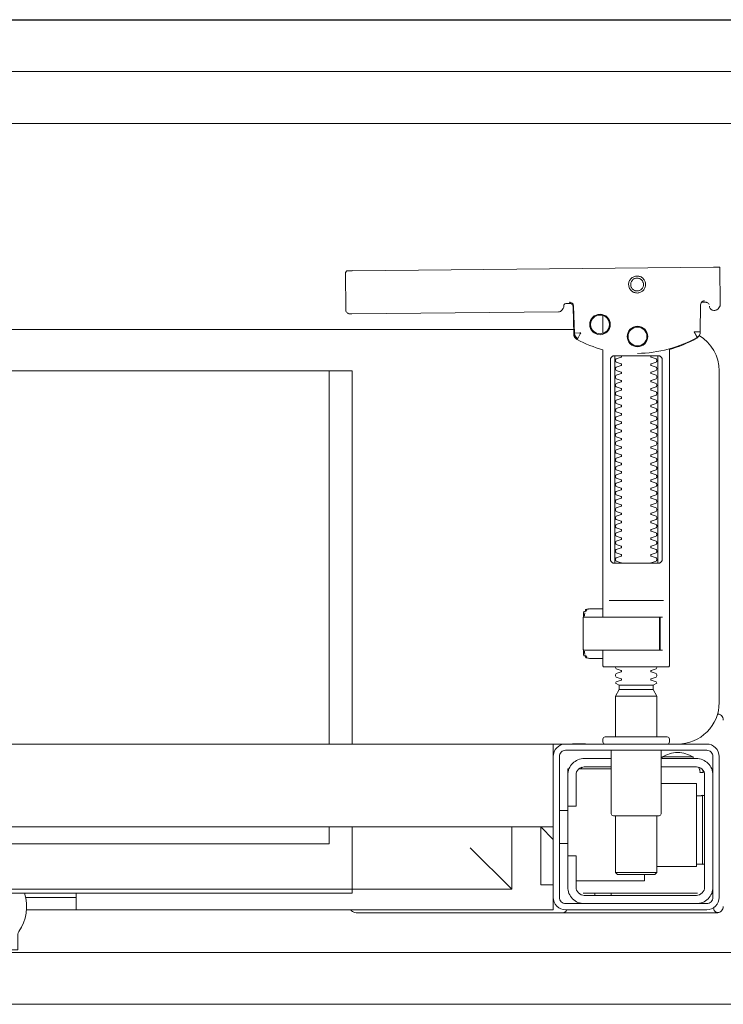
# Model space of a CAD drawing. Header units: millimetres. Extents: x -13532 to 2392, y -5241 to 5322.
# Tile 42 of 256: x -7592 to -7575, y -3833 to -3809. Entities that reach past the tile are written whole.
import ezdxf
from ezdxf.enums import TextEntityAlignment as Align

# ---------------------------------------------------------------- set-up
doc = ezdxf.new("R2010")
doc.units = ezdxf.units.MM
doc.layers.add('cz-gr', color=122, linetype='Continuous', lineweight=30)
doc.layers.add('GK - ŚRODEK - AGP1', color=32, linetype='Continuous', lineweight=5)
for name, color, linetype, lineweight, true_color in [('Meble - AGP1', 7, 'Continuous', 15, 0x999999), ('OPISY - AGP1', 7, 'Continuous', 5, 0x000000), ('WYMIARY - AGP1', 7, 'Continuous', 5, 0x716d5a), ('Wyposazenie Wew - Urzadzenia Sanitarne', 7, 'Continuous', 9, 0xa0a0a0)]:
    doc.layers.add(name, color=color, linetype=linetype, lineweight=lineweight, true_color=true_color)
doc.styles.add('ROMANS15', font='simplex.shx', dxfattribs={"width": 0.9, "height": 15})

# ---------------------------------------------------------------- blocks, each defined once
blk = doc.blocks.new('Niska ust KOLO bez barier')
at = {"layer": 'Meble - AGP1'}
for points in [[(-20.013, 19.03), (-20.025, 18.13)], [(-19.864, 19.03), (-11.173, 18.946)], [(-19.757, 18.132), (-19.749, 18.146), (-19.738, 18.158), (-19.726, 18.168), (-19.713, 18.176), (-19.698, 18.182), (-19.683, 18.186), (-19.667, 18.187), (-19.577, 18.186)], [(-16.386, 18.166), (-16.409, 18.162), (-16.425, 18.155), (-16.44, 18.146), (-16.452, 18.134), (-16.463, 18.12), (-16.471, 18.104), (-16.476, 18.087), (-16.478, 18.07), (-16.496, 17.413), (-16.497, 17.402), (-16.498, 17.392), (-16.5, 17.382), (-16.503, 17.372), (-16.507, 17.362), (-16.511, 17.353), (-16.516, 17.344), (-16.521, 17.335), (-16.527, 17.326), (-16.534, 17.318), (-16.542, 17.31), (-16.55, 17.303), (-16.558, 17.297), (-16.567, 17.291), (-16.576, 17.286), (-16.651, 17.247), (-16.726, 17.211), (-16.803, 17.177), (-16.881, 17.144), (-16.96, 17.114), (-17.039, 17.087), (-17.119, 17.061), (-17.2, 17.038), (-17.2, 10.591)], [(-16.51, 17.43), (-16.492, 18.089), (-16.49, 18.106), (-16.485, 18.123), (-16.478, 18.138), (-16.467, 18.152), (-16.455, 18.164), (-16.441, 18.174), (-16.425, 18.181), (-16.409, 18.185), (-16.391, 18.187)], [(-17.2, 17.865), (-17.2, 17.433)], [(-16.493, 17.528), (16.477, 17.528)], [(-18.523, 11.991), (-18.523, 16.791)], [(-17.483, 16.791), (-17.483, 11.991)], [(11.847, 7.528), (11.847, 16.528), (-11.153, 16.528), (-11.153, 7.528)], [(-10.602, 16.528), (-10.602, 7.528)], [(-18.662, 10.991), (-17.345, 10.991)], [(-16.811, 10.762), (-16.776, 10.722), (-16.776, 10.756), (-16.779, 10.766), (-16.786, 10.774), (-16.797, 10.777), (-16.81, 10.778), (-16.822, 10.779), (-16.841, 10.781), (-16.887, 10.791), (-17.2, 10.791)], [(-16.848, 10.783), (-16.856, 10.79), (-16.876, 10.791)], [(-16.732, 10.588), (-16.732, 10.703), (-16.736, 10.716), (-16.746, 10.724), (-16.767, 10.729)], [(-16.751, 10.613), (-16.754, 10.638), (-16.766, 10.692)], [(-17.371, 10.591), (-18.481, 10.591), (-18.637, 10.591)], [(-18.558, 9.791), (-18.637, 9.791)], [(-16.767, 9.654), (-16.755, 9.655), (-16.746, 9.659), (-16.737, 9.665), (-16.732, 9.68), (-16.732, 9.795)], [(-16.766, 9.691), (-16.754, 9.744), (-16.751, 9.77)], [(-17.2, 9.591), (-16.887, 9.591), (-16.841, 9.602), (-16.831, 9.603), (-16.819, 9.604), (-16.806, 9.604), (-16.794, 9.606), (-16.783, 9.611), (-16.776, 9.627), (-16.776, 9.661), (-16.811, 9.62)], [(-16.876, 9.591), (-16.866, 9.591), (-16.848, 9.599)], [(-17.59, 8.948), (-18.41, 8.948)], [(-18.41, 8.841), (-17.59, 8.841)], [(-18.5, 8.686), (-17.5, 8.686)], [(-19.962, 8.256), (-19.976, 8.254), (-19.987, 8.252), (-20.001, 8.248)], [(16, 7.228), (16, 7.528), (-16, 7.528), (-16, 7.228)], [(-16, 5.928), (-16, 7.128)], [(-19.499, 6.972), (-19.506, 6.963), (-19.512, 6.954), (-19.517, 6.945), (-19.521, 6.935), (-19.525, 6.924), (-19.528, 6.914), (-19.531, 6.904), (-19.533, 6.893), (-19.535, 6.882), (-19.537, 6.871), (-19.538, 6.861), (-19.539, 6.85), (-19.537, 6.84), (-19.547, 6.838), (-19.557, 6.838), (-19.567, 6.838), (-19.578, 6.838), (-19.589, 6.838), (-19.612, 6.838), (-19.616, 6.848), (-19.615, 6.858), (-19.613, 6.871), (-19.609, 6.883), (-19.605, 6.896), (-19.594, 6.916)], [(-17.4, 6.928), (-16.618, 6.928)], [(-16.7, 6.971), (-16.693, 6.963), (-16.687, 6.953), (-16.681, 6.941), (-16.675, 6.928)], [(-16.35, 6.028), (-16.35, 6.778)], [(-18.6, 6.578), (-19.45, 6.578), (-19.45, 4.578), (-18.5, 4.578)], [(-19.591, 6.288), (-19.602, 6.288), (-19.615, 6.288), (-19.632, 6.289), (-19.65, 6.289)], [(-17.5, 5.798), (-17.5, 4.431), (-17.55, 4.381), (-18.45, 4.381), (-18.5, 4.431), (-18.5, 5.798)], [(-16.15, 5.928), (-16.35, 5.928)], [(-16, 5.228), (-15.7, 5.528), (-16, 5.528), (16, 5.528), (15.7, 5.528), (16, 5.228)], [(-16, 4.128), (-15.7, 4.128), (-15.7, 5.528)], [(-14, 5.028), (-15, 4.028), (-15, 5.528)], [(-11.153, 5.528), (-11.153, 4.028), (-15, 4.028)], [(-10.602, 5.528), (-10.602, 5.119), (11.847, 5.119)], [(-16.15, 5.128), (-16.35, 5.128)], [(-19.65, 4.626), (-19.632, 4.627), (-19.615, 4.627), (-19.602, 4.627), (-19.591, 4.627)], [(-18.5, 4.431), (-17.5, 4.431)], [(-16.55, 4.228), (-18.2, 4.228), (-18.2, 4.381)], [(-16.721, 3.928), (-19.466, 3.928), (-19.478, 3.928)], [(-17.4, 3.878), (-17.4, 3.928)], [(-17, 3.878), (-17, 3.928)], [(-16, 3.828), (-16, 3.528), (-3.305, 3.528)], [(-4.5, 3.928), (-4.5, 3.528)], [(-3.283, 3.828), (-4.5, 3.828)]]:
    blk.add_lwpolyline(points, dxfattribs=at)
for points in [[(-18.024, 18.407), (-18.044, 18.409), (-18.064, 18.412), (-18.083, 18.417), (-18.102, 18.424), (-18.12, 18.432), (-18.138, 18.443), (-18.154, 18.455), (-18.168, 18.469), (-18.182, 18.484), (-18.193, 18.5), (-18.204, 18.517), (-18.212, 18.536), (-18.219, 18.555), (-18.223, 18.574), (-18.226, 18.594), (-18.227, 18.614), (-18.226, 18.634), (-18.223, 18.654), (-18.217, 18.673), (-18.211, 18.692), (-18.202, 18.71), (-18.191, 18.727), (-18.179, 18.744), (-18.165, 18.758), (-18.15, 18.772), (-18.134, 18.783), (-18.117, 18.794), (-18.099, 18.802), (-18.08, 18.809), (-18.06, 18.813), (-18.04, 18.816), (-18.02, 18.817), (-18, 18.816), (-17.98, 18.813), (-17.961, 18.807), (-17.942, 18.801), (-17.924, 18.792), (-17.907, 18.781), (-17.891, 18.769), (-17.876, 18.756), (-17.863, 18.74), (-17.851, 18.724), (-17.841, 18.707), (-17.832, 18.689), (-17.826, 18.67), (-17.821, 18.65), (-17.818, 18.63), (-17.817, 18.61), (-17.819, 18.59), (-17.822, 18.57), (-17.827, 18.551), (-17.834, 18.532), (-17.842, 18.514), (-17.853, 18.497), (-17.865, 18.481), (-17.879, 18.466), (-17.894, 18.453), (-17.91, 18.441), (-17.927, 18.431), (-17.946, 18.422), (-17.965, 18.416), (-17.984, 18.411), (-18.004, 18.408)], [(-18.023, 18.456), (-18.038, 18.457), (-18.053, 18.46), (-18.068, 18.464), (-18.082, 18.469), (-18.096, 18.475), (-18.109, 18.483), (-18.121, 18.493), (-18.132, 18.503), (-18.143, 18.514), (-18.151, 18.527), (-18.159, 18.54), (-18.166, 18.553), (-18.171, 18.568), (-18.174, 18.583), (-18.176, 18.598), (-18.177, 18.613), (-18.176, 18.628), (-18.174, 18.643), (-18.17, 18.658), (-18.164, 18.672), (-18.158, 18.686), (-18.15, 18.699), (-18.141, 18.711), (-18.13, 18.722), (-18.119, 18.732), (-18.107, 18.741), (-18.093, 18.749), (-18.08, 18.755), (-18.065, 18.76), (-18.051, 18.764), (-18.036, 18.766), (-18.02, 18.766), (-18.005, 18.766), (-17.99, 18.763), (-17.975, 18.759), (-17.961, 18.754), (-17.947, 18.747), (-17.935, 18.74), (-17.922, 18.73), (-17.911, 18.72), (-17.901, 18.709), (-17.892, 18.696), (-17.884, 18.683), (-17.878, 18.669), (-17.873, 18.655), (-17.87, 18.64), (-17.867, 18.625), (-17.867, 18.61), (-17.868, 18.595), (-17.87, 18.58), (-17.874, 18.565), (-17.879, 18.551), (-17.886, 18.537), (-17.894, 18.524), (-17.903, 18.512), (-17.913, 18.501), (-17.925, 18.491), (-17.937, 18.482), (-17.95, 18.474), (-17.964, 18.468), (-17.978, 18.463), (-17.993, 18.459), (-18.008, 18.457)], [(-16.587, 17.313), (-16.582, 17.316), (-16.577, 17.319), (-16.573, 17.323), (-16.568, 17.326), (-16.563, 17.331), (-16.558, 17.335), (-16.553, 17.34), (-16.548, 17.346), (-16.544, 17.351), (-16.54, 17.357), (-16.536, 17.362), (-16.532, 17.368), (-16.529, 17.375), (-16.526, 17.381), (-16.523, 17.387), (-16.521, 17.394), (-16.519, 17.4), (-16.517, 17.407), (-16.515, 17.414), (-16.514, 17.42), (-16.514, 17.426), (-16.513, 17.431), (-16.513, 17.437), (-16.518, 17.439), (-16.643, 17.443), (-16.648, 17.444), (-16.654, 17.444), (-16.659, 17.446), (-16.664, 17.443), (-16.661, 17.438), (-16.658, 17.434), (-16.655, 17.428), (-16.652, 17.423), (-16.594, 17.314)], [(-18.533, 16.891), (-18.541, 16.891), (-18.55, 16.89), (-18.559, 16.888), (-18.567, 16.886), (-18.575, 16.883), (-18.583, 16.879), (-18.591, 16.874), (-18.597, 16.868), (-18.604, 16.861), (-18.609, 16.854), (-18.615, 16.845), (-18.619, 16.836), (-18.623, 16.825), (-18.625, 16.814), (-18.627, 16.803), (-18.628, 16.791), (-18.628, 11.991), (-18.627, 11.98), (-18.625, 11.968), (-18.623, 11.957), (-18.619, 11.947), (-18.615, 11.937), (-18.609, 11.929), (-18.604, 11.921), (-18.597, 11.915), (-18.591, 11.909), (-18.583, 11.904), (-18.575, 11.9), (-18.567, 11.897), (-18.559, 11.894), (-18.55, 11.893), (-18.541, 11.892), (-18.533, 11.891), (-17.475, 11.891), (-17.466, 11.892), (-17.457, 11.893), (-17.449, 11.894), (-17.44, 11.897), (-17.432, 11.9), (-17.424, 11.904), (-17.416, 11.909), (-17.409, 11.915), (-17.403, 11.921), (-17.397, 11.929), (-17.392, 11.937), (-17.387, 11.947), (-17.384, 11.957), (-17.381, 11.968), (-17.379, 11.98), (-17.379, 11.991), (-17.379, 16.791), (-17.379, 16.803), (-17.381, 16.814), (-17.384, 16.825), (-17.387, 16.836), (-17.392, 16.845), (-17.397, 16.854), (-17.403, 16.861), (-17.409, 16.868), (-17.416, 16.874), (-17.424, 16.879), (-17.432, 16.883), (-17.44, 16.886), (-17.449, 16.888), (-17.457, 16.89), (-17.466, 16.891), (-17.475, 16.891)], [(11.847, 3.928), (-11.153, 3.928), (-11.153, 4.028), (11.847, 4.028)]]:
    blk.add_lwpolyline(points, close=True, dxfattribs=at)
for points in [[(-16.424, 18.156), (-16.327, 18.155), (-16.304, 18.152), (-16.282, 18.144), (-16.262, 18.13), (-16.265, 18.135), (-16.258, 18.115), (-16.257, 18.094, 0.157432), (-16.238, 18.035), (-16.21, 17.995, 0.241147), (-16.129, 17.953), (-11.15, 17.905), (-11.133, 17.905), (-11.119, 17.905), (-11.107, 17.905), (-11.094, 17.905), (-11.078, 17.908), (-11.062, 17.913), (-11.047, 17.92), (-11.033, 17.93), (-11.022, 17.942), (-11.012, 17.956), (-11.005, 17.972), (-11.001, 17.988), (-10.999, 18.005), (-10.995, 18.904), (-11.022, 18.943)], [(-19.885, 17.989), (-19.898, 17.989), (-19.912, 17.991), (-19.927, 17.994), (-19.94, 17.999), (-19.953, 18.006), (-19.965, 18.015), (-19.975, 18.026), (-20.007, 18.071, -0.158481), (-20.025, 18.13)], [(-19.768, 18.088, -0.415336), (-19.869, 17.989)], [(-19.647, 18.218), (-19.626, 18.215), (-19.604, 18.208), (-19.585, 18.195), (-19.566, 18.174, -0.132231), (-19.551, 18.124), (-19.546, 17.468)], [(-18.031, 16.952, -0.125713), (-19.466, 17.334, -0.121439), (-19.519, 17.383, 0.262119), (-20, 16.528), (-20, 8.528, 0.414214), (-19, 7.528), (-18.751, 7.528, -0.405519), (-18.8, 7.578), (-18.8, 7.648, -0.414214), (-18.75, 7.698), (-17.25, 7.698, -0.414214), (-17.2, 7.648), (-17.2, 7.578, -0.405519), (-17.249, 7.528, -0.001664), (-15.993, 7.528)], [(-17.2, 9.791), (-17.2, 9.411, -0.414214), (-17.22, 9.391), (-18.462, 9.391), (-18.78, 9.391, -0.414214), (-18.8, 9.411), (-18.8, 17.044), (-18.885, 17.069), (-18.969, 17.097), (-19.052, 17.127), (-19.134, 17.16), (-19.215, 17.195), (-19.295, 17.232), (-19.374, 17.272), (-19.456, 17.316), (-19.464, 17.321), (-19.473, 17.327), (-19.481, 17.334), (-19.488, 17.342), (-19.495, 17.35), (-19.502, 17.358)], [(-18.353, 16.891, -0.474594), (-18.364, 16.862), (-18.485, 16.822, -0.050055), (-18.5, 16.796), (-18.5, 16.767, -0.050055), (-18.485, 16.741), (-18.364, 16.7, -0.719897), (-18.364, 16.662), (-18.485, 16.622, -0.050055), (-18.5, 16.596), (-18.5, 16.567, -0.050055), (-18.485, 16.541), (-18.364, 16.5, -0.719897), (-18.364, 16.462), (-18.485, 16.422, -0.050055), (-18.5, 16.396), (-18.5, 16.367, -0.050055), (-18.485, 16.341), (-18.364, 16.3, -0.719897), (-18.364, 16.262), (-18.485, 16.222, -0.050055), (-18.5, 16.196), (-18.5, 16.167, -0.050055), (-18.485, 16.141), (-18.364, 16.1, -0.719897), (-18.364, 16.062), (-18.485, 16.022, -0.050055), (-18.5, 15.996), (-18.5, 15.967, -0.050055), (-18.485, 15.941), (-18.364, 15.9, -0.719897), (-18.364, 15.862), (-18.485, 15.822, -0.050055), (-18.5, 15.796), (-18.5, 15.767, -0.050055), (-18.485, 15.741), (-18.364, 15.7, -0.719897), (-18.364, 15.662), (-18.485, 15.622, -0.050055), (-18.5, 15.596), (-18.5, 15.567, -0.050055), (-18.485, 15.541), (-18.364, 15.5, -0.719897), (-18.364, 15.462), (-18.485, 15.422, -0.050055), (-18.5, 15.396), (-18.5, 15.367, -0.050055), (-18.485, 15.341), (-18.364, 15.3, -0.719897), (-18.364, 15.262), (-18.485, 15.222, -0.050055), (-18.5, 15.196), (-18.5, 15.167, -0.050055), (-18.485, 15.141), (-18.364, 15.1, -0.719897), (-18.364, 15.062), (-18.485, 15.022, -0.050055), (-18.5, 14.996), (-18.5, 14.967, -0.050055), (-18.485, 14.941), (-18.364, 14.9, -0.719897), (-18.364, 14.862), (-18.485, 14.822, -0.050055), (-18.5, 14.796), (-18.5, 14.767, -0.050055), (-18.485, 14.741), (-18.364, 14.7, -0.719897), (-18.364, 14.662), (-18.485, 14.622, -0.050055), (-18.5, 14.596), (-18.5, 14.567, -0.050055), (-18.485, 14.541), (-18.364, 14.5, -0.719897), (-18.364, 14.462), (-18.485, 14.422, -0.050055), (-18.5, 14.396), (-18.5, 14.367, -0.050055), (-18.485, 14.341), (-18.364, 14.3, -0.719897), (-18.364, 14.262), (-18.485, 14.222, -0.050055), (-18.5, 14.196), (-18.5, 14.167, -0.050055), (-18.485, 14.141), (-18.364, 14.1, -0.719897), (-18.364, 14.062), (-18.485, 14.022, -0.050055), (-18.5, 13.996), (-18.5, 13.967, -0.050055), (-18.485, 13.941), (-18.364, 13.9, -0.719897), (-18.364, 13.862), (-18.485, 13.822, -0.050055), (-18.5, 13.796), (-18.5, 13.767, -0.050055), (-18.485, 13.741), (-18.364, 13.7, -0.719897), (-18.364, 13.662), (-18.485, 13.622, -0.050055), (-18.5, 13.596), (-18.5, 13.567, -0.050055), (-18.485, 13.541), (-18.364, 13.5, -0.719897), (-18.364, 13.462), (-18.485, 13.422, -0.050055), (-18.5, 13.396), (-18.5, 13.367, -0.050055), (-18.485, 13.341), (-18.364, 13.3, -0.719897), (-18.364, 13.262), (-18.485, 13.222, -0.050055), (-18.5, 13.196), (-18.5, 13.167, -0.050055), (-18.485, 13.141), (-18.364, 13.1, -0.719897), (-18.364, 13.062), (-18.485, 13.022, -0.050055), (-18.5, 12.996), (-18.5, 12.967, -0.050055), (-18.485, 12.941), (-18.364, 12.9, -0.719897), (-18.364, 12.862), (-18.485, 12.822, -0.050055), (-18.5, 12.796), (-18.5, 12.767, -0.050055), (-18.485, 12.741), (-18.364, 12.7, -0.719897), (-18.364, 12.662), (-18.485, 12.622, -0.050055), (-18.5, 12.596), (-18.5, 12.567, -0.050055), (-18.485, 12.541), (-18.364, 12.5, -0.719897), (-18.364, 12.462), (-18.485, 12.422, -0.050055), (-18.5, 12.396), (-18.5, 12.367, -0.050055), (-18.485, 12.341), (-18.364, 12.3, -0.719897), (-18.364, 12.262), (-18.485, 12.222, -0.050055), (-18.5, 12.196), (-18.5, 12.167, -0.050055), (-18.485, 12.141), (-18.364, 12.1, -0.719897), (-18.364, 12.062), (-18.485, 12.022, -0.050055), (-18.5, 11.996), (-18.5, 11.967, -0.050055), (-18.485, 11.941), (-18.364, 11.9, -0.182836), (-18.353, 11.891)], [(-17.647, 11.891, -0.182836), (-17.636, 11.9), (-17.515, 11.941, -0.050055), (-17.5, 11.967), (-17.5, 11.996, -0.050055), (-17.515, 12.022), (-17.636, 12.062, -0.719897), (-17.636, 12.1), (-17.515, 12.141, -0.050055), (-17.5, 12.167), (-17.5, 12.196, -0.050055), (-17.515, 12.222), (-17.636, 12.262, -0.719897), (-17.636, 12.3), (-17.515, 12.341, -0.050055), (-17.5, 12.367), (-17.5, 12.396, -0.050055), (-17.515, 12.422), (-17.636, 12.462, -0.719897), (-17.636, 12.5), (-17.515, 12.541, -0.050055), (-17.5, 12.567), (-17.5, 12.596, -0.050055), (-17.515, 12.622), (-17.636, 12.662, -0.719897), (-17.636, 12.7), (-17.515, 12.741, -0.050055), (-17.5, 12.767), (-17.5, 12.796, -0.050055), (-17.515, 12.822), (-17.636, 12.862, -0.719897), (-17.636, 12.9), (-17.515, 12.941, -0.050055), (-17.5, 12.967), (-17.5, 12.996, -0.050055), (-17.515, 13.022), (-17.636, 13.062, -0.719897), (-17.636, 13.1), (-17.515, 13.141, -0.050055), (-17.5, 13.167), (-17.5, 13.196, -0.050055), (-17.515, 13.222), (-17.636, 13.262, -0.719897), (-17.636, 13.3), (-17.515, 13.341, -0.050055), (-17.5, 13.367), (-17.5, 13.396, -0.050055), (-17.515, 13.422), (-17.636, 13.462, -0.719897), (-17.636, 13.5), (-17.515, 13.541, -0.050055), (-17.5, 13.567), (-17.5, 13.596, -0.050055), (-17.515, 13.622), (-17.636, 13.662, -0.719897), (-17.636, 13.7), (-17.515, 13.741, -0.050055), (-17.5, 13.767), (-17.5, 13.796, -0.050055), (-17.515, 13.822), (-17.636, 13.862, -0.719897), (-17.636, 13.9), (-17.515, 13.941, -0.050055), (-17.5, 13.967), (-17.5, 13.996, -0.050055), (-17.515, 14.022), (-17.636, 14.062, -0.719897), (-17.636, 14.1), (-17.515, 14.141, -0.050055), (-17.5, 14.167), (-17.5, 14.196, -0.050055), (-17.515, 14.222), (-17.636, 14.262, -0.719897), (-17.636, 14.3), (-17.515, 14.341, -0.050055), (-17.5, 14.367), (-17.5, 14.396, -0.050055), (-17.515, 14.422), (-17.636, 14.462, -0.719897), (-17.636, 14.5), (-17.515, 14.541, -0.050055), (-17.5, 14.567), (-17.5, 14.596, -0.050055), (-17.515, 14.622), (-17.636, 14.662, -0.719897), (-17.636, 14.7), (-17.515, 14.741, -0.050055), (-17.5, 14.767), (-17.5, 14.796, -0.050055), (-17.515, 14.822), (-17.636, 14.862, -0.719897), (-17.636, 14.9), (-17.515, 14.941, -0.050055), (-17.5, 14.967), (-17.5, 14.996, -0.050055), (-17.515, 15.022), (-17.636, 15.062, -0.719897), (-17.636, 15.1), (-17.515, 15.141, -0.050055), (-17.5, 15.167), (-17.5, 15.196, -0.050055), (-17.515, 15.222), (-17.636, 15.262, -0.719897), (-17.636, 15.3), (-17.515, 15.341, -0.050055), (-17.5, 15.367), (-17.5, 15.396, -0.050055), (-17.515, 15.422), (-17.636, 15.462, -0.719897), (-17.636, 15.5), (-17.515, 15.541, -0.050055), (-17.5, 15.567), (-17.5, 15.596, -0.050055), (-17.515, 15.622), (-17.636, 15.662, -0.719897), (-17.636, 15.7), (-17.515, 15.741, -0.050055), (-17.5, 15.767), (-17.5, 15.796, -0.050055), (-17.515, 15.822), (-17.636, 15.862, -0.719897), (-17.636, 15.9), (-17.515, 15.941, -0.050055), (-17.5, 15.967), (-17.5, 15.996, -0.050055), (-17.515, 16.022), (-17.636, 16.062, -0.719897), (-17.636, 16.1), (-17.515, 16.141, -0.050055), (-17.5, 16.167), (-17.5, 16.196, -0.050055), (-17.515, 16.222), (-17.636, 16.262, -0.719897), (-17.636, 16.3), (-17.515, 16.341, -0.050055), (-17.5, 16.367), (-17.5, 16.396, -0.050055), (-17.515, 16.422), (-17.636, 16.462, -0.719897), (-17.636, 16.5), (-17.515, 16.541, -0.050055), (-17.5, 16.567), (-17.5, 16.596, -0.050055), (-17.515, 16.622), (-17.636, 16.662, -0.719897), (-17.636, 16.7), (-17.515, 16.741, -0.050055), (-17.5, 16.767), (-17.5, 16.796, -0.050055), (-17.515, 16.822), (-17.636, 16.862, -0.474594), (-17.647, 16.891)], [(-18.575, 9.811), (-18.575, 10.571), (-18.572, 10.582), (-18.564, 10.589), (-18.554, 10.591), (-18.565, 10.59), (-18.573, 10.584), (-18.577, 10.573), (-18.577, 9.811), (-18.574, 9.801), (-18.566, 9.794), (-18.547, 9.791), (-18.558, 9.797), (-18.563, 9.811), (-18.563, 10.571), (-18.557, 10.587), (-18.547, 10.591), (-16.743, 10.591, -0.414214), (-16.723, 10.571), (-16.723, 9.811, -0.414214), (-16.743, 9.791), (-18.547, 9.791)], [(-18.555, 9.791, -0.414213), (-18.575, 9.811), (-18.575, 10.571), (-18.575, 9.811), (-18.572, 9.801), (-18.564, 9.794), (-18.554, 9.791)], [(-18.5, 9.396), (-18.5, 9.371, -0.050055), (-18.485, 9.345), (-18.364, 9.304, -0.719897), (-18.364, 9.267), (-18.485, 9.226, -0.050055), (-18.5, 9.2), (-18.5, 9.171, -0.050055), (-18.485, 9.145), (-18.364, 9.104, -0.719897), (-18.364, 9.067), (-18.485, 9.026, -0.050055), (-18.5, 9), (-18.41, 8.948), (-18.41, 8.841), (-18.5, 8.686), (-18.5, 7.698)], [(-17.5, 9.396), (-17.5, 9.371, 0.050055), (-17.515, 9.345), (-17.636, 9.304, 0.719897), (-17.636, 9.267), (-17.515, 9.226, 0.050055), (-17.5, 9.2), (-17.5, 9.171, 0.050055), (-17.515, 9.145), (-17.636, 9.104, 0.719897), (-17.636, 9.067), (-17.515, 9.026, 0.050055), (-17.5, 9), (-17.59, 8.948), (-17.59, 8.841), (-17.5, 8.686), (-17.5, 7.698)], [(-20.099, 8.107, -0.198909), (-20.055, 8.213, -0.091301), (-20.01, 8.244)], [(-20.01, 8.244, -0.126559), (-19.961, 8.252)], [(-17.4, 7.378), (-17.4, 5.848, -0.414214), (-17.45, 5.798), (-18.55, 5.798, -0.414214), (-18.6, 5.848), (-18.6, 7.378)], [(-19.375, 7.178), (-19.375, 7.216), (-18.625, 7.216), (-18.625, 7.178), (-19.45, 7.178, 0.414214), (-19.85, 6.778)], [(-19.375, 7.216, -0.119096), (-19, 7.324, -0.119096), (-18.625, 7.216)], [(-16.379, 6.928), (-16.35, 6.928), (-16.35, 6.778, 0.414214), (-16.75, 7.178), (-17.4, 7.178)], [(-16.35, 4.828), (-16.55, 4.828), (-16.55, 4.078, -0.414214), (-16.75, 3.878), (-19.45, 3.878, -0.414214), (-19.65, 4.078), (-19.65, 6.778, -0.414214), (-19.45, 6.978), (-18.6, 6.978)], [(-17.4, 6.978), (-16.75, 6.978, -0.414214), (-16.55, 6.778), (-16.55, 6.028), (-16.35, 6.028), (-16.35, 4.078, -0.414214), (-16.75, 3.678)], [(-19.45, 6.281), (-19.515, 6.281), (-19.542, 6.281), (-19.56, 6.282), (-19.566, 6.282, -0.116465), (-19.589, 6.287), (-19.6, 6.293), (-19.6, 4.622), (-19.589, 4.628, -0.116465), (-19.566, 4.633), (-19.542, 4.634), (-19.515, 4.634), (-19.45, 4.634)], [(-19.45, 3.678, -0.414214), (-19.85, 4.078)], [(4, 3.928), (3.255, 3.928, -0.236962), (3.118, 3.003, 0.154353), (3.1, 2.945), (3.1, 2.56), (-3.1, 2.56), (-3.1, 2.945, 0.154353), (-3.118, 3.003, -0.236962), (-3.255, 3.928), (-4, 3.928)], [(-20.01, 3.471, -0.091301), (-20.055, 3.502, -0.198909), (-20.099, 3.608)], [(-19.87, 3.562, -0.000114), (-19.87, 3.562, -0.517015), (-20.003, 3.468), (-19.993, 3.465), (-19.983, 3.462), (-19.971, 3.46), (-19.958, 3.459), (-19.948, 3.458), (-19.903, 3.459), (-19.841, 3.459), (-19.771, 3.459), (-16.427, 3.459), (-16.392, 3.459), (-16.356, 3.459), (-16.323, 3.459), (-16.293, 3.459), (-16.269, 3.459), (-16.249, 3.458), (-16.236, 3.458)], [(-11.124, 3.528), (-11.142, 3.504), (-11.165, 3.485), (-11.192, 3.47), (-11.22, 3.461), (-11.25, 3.458), (-16.23, 3.458, -0.326231), (-16.325, 3.528)]]:
    blk.add_lwpolyline(points, format="xyb", dxfattribs=at)
for points in [[(-19.546, 17.468), (-19.546, 17.468), (-19.546, 17.468), (-19.546, 17.468), (-19.546, 17.468), (-19.546, 17.468), (-19.546, 17.468), (-19.546, 17.469), (-19.546, 17.469), (-19.546, 17.469), (-19.546, 17.469), (-19.546, 17.469), (-19.546, 17.469), (-19.546, 17.469), (-19.546, 17.469), (-19.546, 17.469), (-19.546, 17.469), (-19.546, 17.469), (-19.546, 17.468), (-19.546, 17.468), (-19.546, 17.468), (-19.546, 17.468), (-19.546, 17.468), (-19.546, 17.468), (-19.546, 17.468), (-19.546, 17.468), (-19.546, 17.468), (-19.546, 17.468), (-19.546, 17.468), (-19.546, 17.468), (-19.546, 17.468), (-19.546, 17.468), (-19.546, 17.468), (-19.546, 17.468), (-19.546, 17.468), (-19.546, 17.468), (-19.545, 17.468), (-19.545, 17.468), (-19.545, 17.468), (-19.545, 17.468), (-19.545, 17.468), (-19.545, 17.468), (-19.545, 17.468), (-19.545, 17.468), (-19.545, 17.468), (-19.544, 17.468), (-19.544, 17.468), (-19.544, 17.468), (-19.544, 17.468), (-19.544, 17.468), (-19.543, 17.468), (-19.543, 17.468), (-19.543, 17.468), (-19.543, 17.468), (-19.543, 17.468), (-19.543, 17.468), (-19.543, 17.468), (-19.542, 17.468), (-19.542, 17.468), (-19.542, 17.468), (-19.542, 17.468), (-19.542, 17.468), (-19.541, 17.468), (-19.541, 17.468), (-19.541, 17.468), (-19.541, 17.468), (-19.541, 17.468), (-19.54, 17.468), (-19.54, 17.468), (-19.54, 17.468), (-19.539, 17.468), (-19.539, 17.468), (-19.539, 17.468), (-19.537, 17.468), (-19.537, 17.468), (-19.537, 17.468), (-19.536, 17.468), (-19.536, 17.468), (-19.535, 17.468), (-19.535, 17.468), (-19.534, 17.468), (-19.534, 17.468), (-19.533, 17.468), (-19.533, 17.468), (-19.532, 17.468), (-19.532, 17.468), (-19.531, 17.468), (-19.531, 17.468), (-19.53, 17.468), (-19.529, 17.468), (-19.529, 17.468), (-19.528, 17.468), (-19.527, 17.469), (-19.527, 17.469), (-19.526, 17.469), (-19.525, 17.469), (-19.524, 17.469), (-19.523, 17.469), (-19.523, 17.469), (-19.522, 17.469), (-19.521, 17.469), (-19.52, 17.469), (-19.519, 17.469), (-19.518, 17.469), (-19.517, 17.469), (-19.516, 17.469), (-19.515, 17.469), (-19.514, 17.469), (-19.513, 17.469), (-19.512, 17.469), (-19.511, 17.469), (-19.51, 17.469), (-19.509, 17.469), (-19.508, 17.469), (-19.507, 17.469), (-19.506, 17.469), (-19.505, 17.469), (-19.504, 17.469), (-19.503, 17.469), (-19.502, 17.469), (-19.501, 17.469), (-19.499, 17.469), (-19.498, 17.469), (-19.497, 17.469), (-19.496, 17.469), (-19.495, 17.469), (-19.494, 17.469), (-19.492, 17.469), (-19.491, 17.469), (-19.49, 17.469), (-19.489, 17.469), (-19.487, 17.469), (-19.486, 17.469), (-19.485, 17.469), (-19.484, 17.469), (-19.482, 17.469), (-19.481, 17.469), (-19.469, 17.469), (-19.464, 17.47), (-19.459, 17.47), (-19.456, 17.47), (-19.453, 17.47), (-19.451, 17.47), (-19.448, 17.47), (-19.445, 17.47), (-19.443, 17.47), (-19.44, 17.47), (-19.438, 17.47), (-19.435, 17.47), (-19.433, 17.47), (-19.43, 17.47), (-19.428, 17.47), (-19.427, 17.47), (-19.425, 17.47), (-19.423, 17.47), (-19.422, 17.47), (-19.421, 17.47), (-19.419, 17.47), (-19.418, 17.47), (-19.418, 17.47), (-19.417, 17.47), (-19.416, 17.47), (-19.416, 17.47), (-19.415, 17.47), (-19.415, 17.47), (-19.414, 17.47), (-19.414, 17.47), (-19.413, 17.47), (-19.413, 17.47), (-19.412, 17.47), (-19.412, 17.47), (-19.411, 17.47), (-19.411, 17.47), (-19.411, 17.47), (-19.41, 17.47), (-19.41, 17.47), (-19.41, 17.47), (-19.409, 17.47), (-19.409, 17.47), (-19.409, 17.47), (-19.408, 17.47), (-19.408, 17.47), (-19.408, 17.47), (-19.407, 17.47), (-19.407, 17.47), (-19.406, 17.47), (-19.406, 17.47), (-19.406, 17.47), (-19.406, 17.47), (-19.405, 17.47), (-19.405, 17.47), (-19.405, 17.47), (-19.405, 17.47), (-19.404, 17.47), (-19.404, 17.47), (-19.404, 17.47), (-19.403, 17.471), (-19.403, 17.471), (-19.402, 17.471), (-19.402, 17.471), (-19.402, 17.471), (-19.401, 17.472), (-19.401, 17.472), (-19.401, 17.472), (-19.4, 17.472), (-19.4, 17.472), (-19.4, 17.472), (-19.4, 17.472), (-19.4, 17.472), (-19.4, 17.472), (-19.399, 17.472), (-19.399, 17.472), (-19.399, 17.472), (-19.399, 17.472), (-19.399, 17.472), (-19.399, 17.472), (-19.399, 17.472), (-19.398, 17.471), (-19.398, 17.471), (-19.398, 17.471), (-19.398, 17.471), (-19.398, 17.471), (-19.397, 17.471), (-19.397, 17.471), (-19.397, 17.47), (-19.397, 17.47), (-19.397, 17.47), (-19.397, 17.47), (-19.397, 17.47), (-19.397, 17.469), (-19.397, 17.469), (-19.397, 17.469), (-19.397, 17.469), (-19.397, 17.469), (-19.397, 17.468), (-19.397, 17.468), (-19.397, 17.468), (-19.397, 17.468), (-19.397, 17.467), (-19.397, 17.467), (-19.397, 17.467), (-19.397, 17.467), (-19.397, 17.467), (-19.397, 17.466), (-19.397, 17.466), (-19.397, 17.466), (-19.397, 17.466), (-19.398, 17.466), (-19.398, 17.465), (-19.398, 17.465), (-19.398, 17.465), (-19.399, 17.465), (-19.399, 17.464), (-19.399, 17.464), (-19.4, 17.464), (-19.4, 17.463), (-19.401, 17.463), (-19.401, 17.463), (-19.401, 17.462), (-19.402, 17.462), (-19.402, 17.462), (-19.402, 17.461), (-19.402, 17.461), (-19.403, 17.46), (-19.403, 17.46), (-19.403, 17.46), (-19.403, 17.46), (-19.403, 17.459), (-19.403, 17.459), (-19.403, 17.459), (-19.404, 17.458), (-19.404, 17.458), (-19.404, 17.458), (-19.404, 17.458), (-19.404, 17.457), (-19.404, 17.457), (-19.405, 17.457), (-19.405, 17.456), (-19.405, 17.456), (-19.405, 17.456), (-19.405, 17.455), (-19.406, 17.455), (-19.406, 17.454), (-19.406, 17.454), (-19.406, 17.453), (-19.407, 17.453), (-19.407, 17.452), (-19.407, 17.452), (-19.408, 17.451), (-19.408, 17.45), (-19.409, 17.449), (-19.41, 17.448), (-19.41, 17.447), (-19.411, 17.446), (-19.412, 17.444), (-19.414, 17.44), (-19.416, 17.437), (-19.418, 17.433), (-19.419, 17.431), (-19.42, 17.429), (-19.421, 17.427), (-19.422, 17.426), (-19.423, 17.424), (-19.433, 17.405), (-19.434, 17.403), (-19.435, 17.402), (-19.436, 17.4), (-19.437, 17.398), (-19.438, 17.397), (-19.439, 17.395), (-19.44, 17.394), (-19.44, 17.392), (-19.441, 17.391), (-19.442, 17.389), (-19.443, 17.388), (-19.444, 17.386), (-19.445, 17.385), (-19.445, 17.383), (-19.446, 17.382), (-19.447, 17.38), (-19.448, 17.379), (-19.448, 17.377), (-19.449, 17.376), (-19.45, 17.375), (-19.451, 17.373), (-19.451, 17.372), (-19.452, 17.371), (-19.453, 17.37), (-19.453, 17.368), (-19.454, 17.367), (-19.455, 17.366), (-19.455, 17.365), (-19.456, 17.364), (-19.457, 17.363), (-19.457, 17.362), (-19.458, 17.36), (-19.458, 17.359), (-19.459, 17.358), (-19.459, 17.357), (-19.46, 17.356), (-19.46, 17.355), (-19.461, 17.354), (-19.461, 17.354), (-19.462, 17.353), (-19.462, 17.352), (-19.463, 17.351), (-19.463, 17.35), (-19.464, 17.349), (-19.464, 17.349), (-19.464, 17.348), (-19.465, 17.347), (-19.465, 17.346), (-19.466, 17.346), (-19.466, 17.345), (-19.466, 17.345), (-19.467, 17.344), (-19.467, 17.343), (-19.467, 17.343), (-19.467, 17.342), (-19.468, 17.342), (-19.468, 17.341), (-19.468, 17.341), (-19.468, 17.341), (-19.468, 17.341), (-19.468, 17.341), (-19.468, 17.34), (-19.468, 17.34), (-19.468, 17.34), (-19.469, 17.34), (-19.469, 17.34), (-19.469, 17.34), (-19.469, 17.339), (-19.469, 17.339), (-19.469, 17.339), (-19.469, 17.339), (-19.469, 17.339), (-19.469, 17.339), (-19.469, 17.339), (-19.469, 17.339), (-19.469, 17.339), (-19.469, 17.339), (-19.469, 17.338), (-19.469, 17.338), (-19.469, 17.338), (-19.469, 17.338), (-19.469, 17.338), (-19.469, 17.338), (-19.469, 17.338), (-19.469, 17.338), (-19.469, 17.338), (-19.469, 17.338), (-19.469, 17.338), (-19.469, 17.338), (-19.469, 17.338), (-19.469, 17.338), (-19.469, 17.338), (-19.468, 17.338), (-19.468, 17.338), (-19.468, 17.337), (-19.468, 17.337), (-19.468, 17.337), (-19.468, 17.337), (-19.468, 17.337), (-19.469, 17.338), (-19.469, 17.338), (-19.469, 17.338), (-19.469, 17.338), (-19.469, 17.338), (-19.469, 17.338), (-19.469, 17.338), (-19.469, 17.338), (-19.469, 17.338), (-19.469, 17.338), (-19.469, 17.338), (-19.469, 17.338, -0.269557)], [(-16, 3.828), (-16, 7.228, 0.414214), (-16.3, 7.528), (-19.7, 7.528, 0.414214), (-20, 7.228), (-20, 3.828, 0.414214), (-19.7, 3.528), (-16.3, 3.528, 0.414214)], [(-19.85, 7.228), (-19.85, 3.828, 0.414214), (-19.7, 3.678), (-16.3, 3.678, 0.414214), (-16.15, 3.828), (-16.15, 7.228, 0.414214), (-16.3, 7.378), (-19.7, 7.378, 0.414214)]]:
    blk.add_lwpolyline(points, format="xyb", close=True, dxfattribs=at)
for centre, radius in [((-17.128, 17.649), 0.247), ((-17.128, 17.649), 0.227), ((-18.031, 17.358), 0.247), ((-18.031, 17.358), 0.227)]:
    blk.add_circle(centre, radius, dxfattribs=at)
at = {"layer": 'Meble - AGP1', "extrusion": (0, 0, -1)}
for centre, major_axis, ratio, start_param, end_param in [((-19.863, 19.028), (-0.15, 0.001), 0.008666, 0.000034, 1.564556), ((-11.172, 18.945), (-0.15, 0.001), 0.008666, 1.564549, 3.135353), ((-11.145, 18.906), (0.15, -0.001), 0.008666, 6.276938, 6.283143), ((-19.875, 18.128), (-0.15, 0.002), 0.011557, 6.27692, 6.283202), ((-19.868, 18.089), (0.1, -0.001), 0.00236, 6.276941, 6.283185), ((-19.846, 18.178), (0.0892, -0.0453), 0.001081, 6.273741, 6.283185), ((-16.326, 18.255), (-0.001, -0.1), 0.006244, 0, 0.008667), ((-19.883, 18.089), (-0.0018, -0.1), 0.702652, 6.271005, 6.283185), ((-19.849, 17.989), (-0.0501, 0.0005), 0.008666, 5.12776, 5.491123), ((-19.868, 18.089), (-0.0013, -0.1), 0.403131, 6.273715, 6.283185), ((-18.524, 16.791), (0, -0.1), 0.006244, 3.141593, 4.712389), ((-18.031, 17.002), (-0.0005, -0.05), 0.006244, 0, 0.008667), ((-17.484, 16.791), (0, 0.1), 0.006244, 0, 1.570796), ((-18.524, 11.991), (0, -0.1), 0.006244, 4.712389, 6.283185), ((-17.484, 11.991), (0, -0.1), 0.006244, 4.712389, 6.283185), ((-16.768, 10.709), (0.0013, 0.02), 0.199357, 6.276703, 6.276744), ((-16.768, 9.674), (0.0013, -0.02), 0.199357, 0.006339, 0.00638)]:
    blk.add_ellipse(centre, major_axis=major_axis, ratio=ratio, start_param=start_param, end_param=end_param, dxfattribs=at)
blk = doc.blocks.new('DFGFGSGSG')
at = {"layer": 'cz-gr'}
blk.add_line((-5367.877, -4324.125), (-5237.877, -4324.125), dxfattribs=at)
at = {"layer": 'GK - ŚRODEK - AGP1'}
for p, q in [((-5369.127, -4325.375), (-5236.627, -4325.375)), ((-5370.376, -4326.625), (-5235.376, -4326.625)), ((-5235.377, -4346.625), (-5453.279, -4346.625)), ((-5236.627, -4347.875), (-5452.029, -4347.875))]:
    blk.add_line(p, q, dxfattribs=at)
at = {"layer": 'Wyposazenie Wew - Urzadzenia Sanitarne', "xscale": -1}
blk.add_blockref('Niska ust KOLO bez barier', (-5282.871, -4349.125), dxfattribs=at)
at = {"layer": 'OPISY - AGP1', "style": 'ROMANS15', "width": 0.7}
blk.add_attdef('DA2', text='', height=15, rotation=359.9995, dxfattribs=at).set_placement((-5340.594, -4956.792), align=Align.CENTER)

msp = doc.modelspace()

# ---------------------------------------------------------------- block references
at = {"layer": 'WYMIARY - AGP1'}
msp.add_blockref('DFGFGSGSG', (-2312.6913, 515.3198), dxfattribs=at)

doc.saveas('drawing.dxf')
